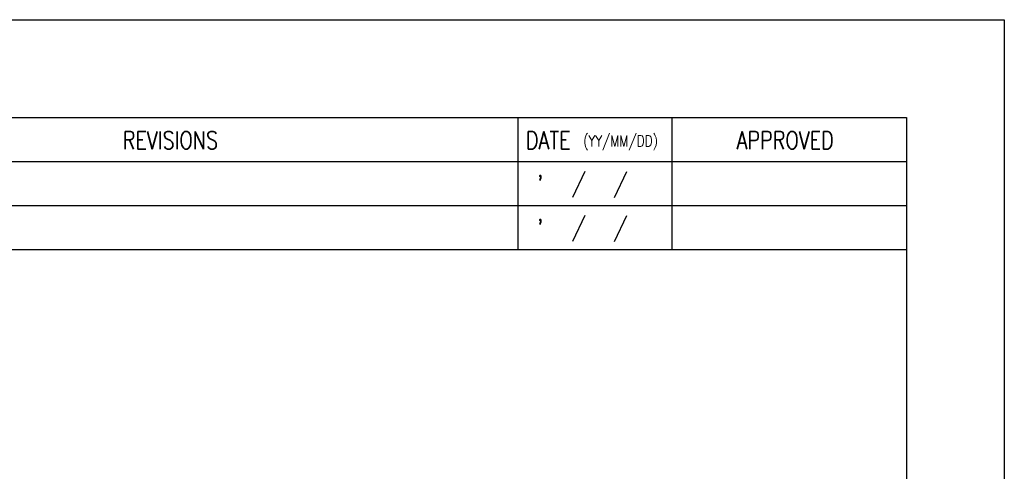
# Model space of a CAD drawing. Header units: millimetres. Extents: x 0 to 297, y 0 to 210.
# Tile 14 of 14: x 196 to 297, y 164 to 210. Entities that reach past the tile are written whole.
import ezdxf

# ---------------------------------------------------------------- set-up
doc = ezdxf.new("R2010")
doc.units = ezdxf.units.MM
doc.layers.add('SHEET', color=1, linetype='Continuous')
doc.styles.add('SHEET1', font='ROMANS.SHX', dxfattribs={"width": 0.8, "height": 3})

msp = doc.modelspace()

# ---------------------------------------------------------------- linework, layer by layer
at = {"color": 6}
msp.add_lwpolyline([(0, 210), (297, 210), (297, 0), (0, 0)], close=True, dxfattribs=at)
at = {"color": 4}
msp.add_lwpolyline([(10, 200), (287, 200), (287, 10), (10, 10)], close=True, dxfattribs=at)
at = {"layer": 'SHEET'}
for p, q in [((247.25, 200), (247.25, 186.5)), ((263, 200), (263, 186.5)), ((158.75, 195.5), (287, 195.5)), ((254.1049, 194.4555), (252.8538, 191.7979)), ((258.3681, 194.4514), (257.117, 191.7938)), ((158.75, 191), (287, 191)), ((254.1049, 189.9555), (252.8538, 187.2979)), ((258.3681, 189.9514), (257.117, 187.2938))]:
    msp.add_line(p, q, dxfattribs=at)
at = {"layer": 'SHEET', "color": 7}
msp.add_line((158.75, 186.5), (287, 186.5), dxfattribs=at)

# ---------------------------------------------------------------- texts
at = {"layer": 'SHEET', "color": 7, "style": 'SHEET1', "width": 0.8}
msp.add_text('REVISIONS', height=1.8, dxfattribs=at).set_placement((206.859, 196.7733))
at = {"layer": 'SHEET', "style": 'SHEET1', "width": 0.8}
for s, height, p in [('DATE', 1.8, (248.0796, 196.7733)), ('APPROVED', 1.8, (269.6251, 196.7733)), ('(YY/MM/DD)', 1.125, (253.9419, 197.0429)), ("'", 1.8, (249.2479, 192.2816)), ("'", 1.8, (249.2479, 187.7816))]:
    msp.add_text(s, height=height, dxfattribs=at).set_placement(p)

doc.saveas('drawing.dxf')
